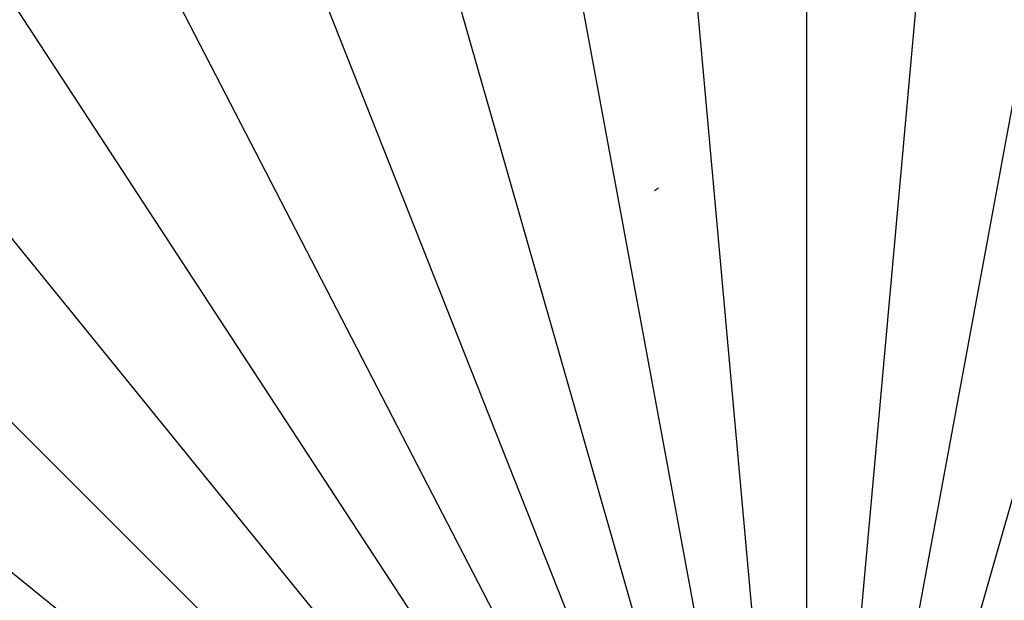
# Model space of a CAD drawing. Header units: millimetres. Extents: x -14 to 488, y -50 to 50.
# Tile 81 of 256: x 196 to 212, y 10 to 20. Entities that reach past the tile are written whole.
import ezdxf

# ---------------------------------------------------------------- set-up
doc = ezdxf.new("R2010")
doc.units = ezdxf.units.MM
doc.header["$MEASUREMENT"] = 0
doc.layers.add('Default', color=7, linetype='Continuous')

msp = doc.modelspace()

# ---------------------------------------------------------------- linework, layer by layer
at = {"layer": 'Default', "extrusion": (-0.147113, -0.096179, 0.984432)}
msp.add_lwpolyline([(98.747, 184.847), (98.747, 184.932)], dxfattribs=at)
at = {"layer": 'Default'}
for points in [[(206.373, 27.574, 0.878), (208.878, -0.193, 0.872)], [(208.878, 27.729, -0.498), (208.878, -0.193, -0.504)], [(208.878, 27.686, 0.878), (208.878, -0.193, 0.872)], [(211.383, 27.574, 0.878), (208.878, -0.193, 0.872)], [(203.805, 27.221, 0.878), (208.878, -0.193, 0.872)], [(213.951, 27.221, 0.878), (208.878, -0.193, 0.872)], [(201.206, 26.61, 0.878), (208.878, -0.193, 0.872)], [(216.549, 26.61, 0.878), (208.878, -0.193, 0.872)], [(198.615, 25.729, 0.878), (208.878, -0.193, 0.872)], [(195.696, 25.3, 0.924), (195.88, 24.944, 0.895), (196.073, 24.572, 0.878), (208.878, -0.193, 0.872)], [(193.622, 23.142, 0.878), (208.878, -0.193, 0.872)], [(191.305, 21.451, 0.878), (208.878, -0.193, 0.872)], [(189.164, 19.521, 0.878), (208.878, -0.193, 0.872)], [(187.233, 17.379, 0.878), (208.878, -0.193, 0.872)]]:
    msp.add_polyline3d(points, dxfattribs=at)

doc.saveas('drawing.dxf')
